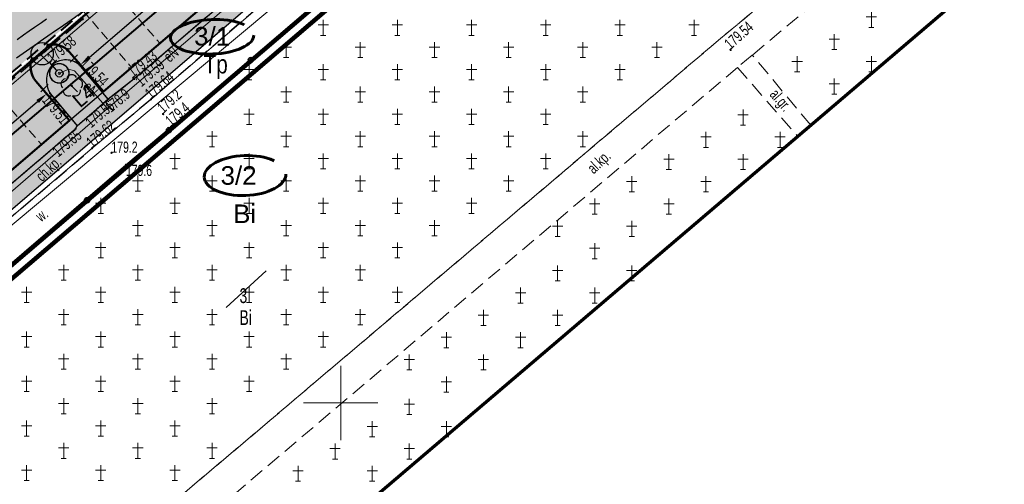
# Model space of a CAD drawing. Header units: metres. Extents: x 7429064 to 7431133, y 5709479 to 5714472.
# Tile 65 of 176: x 7429528 to 7429595, y 5709845 to 5709876. Entities that reach past the tile are written whole.
import ezdxf
from ezdxf.enums import TextEntityAlignment as Align

# ---------------------------------------------------------------- set-up
doc = ezdxf.new("R2010")
doc.units = ezdxf.units.M
for name, pattern in [('1', [0]), ('2_KTCR01', [1.5, 1, -0.5]), ('2_KTCR02', [1.5, 1, -0.5]), ('2_KTJZ01', [2, 1.5, -0.5]), ('2_KTKR01', [0]), ('2_KTPL01', [2, 1.5, -0.5]), ('2_PTCM', [1.5, 1, -0.5]), ('2_PTTU', [1.5, 1, -0.5]), ('3_KTCR01', [1.5, 1, -0.5]), ('3_KTCR02', [1.5, 1, -0.5]), ('3_KTJZ01', [2, 1.5, -0.5]), ('3_KTKR01', [0]), ('3_KTPL01', [2, 1.5, -0.5]), ('3_PTCM', [1.5, 1, -0.5]), ('3_PTRW02', [0]), ('3_PTTU', [1.5, 1, -0.5]), ('4_SUPE_01', [0]), ('4_SUPT_01', [0]), ('4_SUPW_01', [0]), ('7_1', [0]), ('7_SUPE_01', [0]), ('7_SUPT_01', [0]), ('7_SUPW_01', [0]), ('ACAD_ISO03W100', [30, 12, -18]), ('DASHED2', [0.375, 0.25, -0.125]), ('HIDDEN', [0.375, 0.25, -0.125])]:
    doc.linetypes.add(name, pattern=pattern)
for name, color, linetype in [('#lampy opis', 7, 'Continuous'), ('[osw]_istn_oprawy oświetleniowe - demontaż', 5, 'Continuous'), ('_1_Mapa', 7, 'Continuous'), ('_1_X-REFY', 7, 'Continuous'), ('C-TEREN', 7, 'Continuous')]:
    doc.layers.add(name, color=color, linetype=linetype)
doc.layers.add('[osw]PSI_Brudnopis', color=1, linetype='Continuous', lineweight=20, plot=False)
doc.layers.add('_Brudnopis', color=22, linetype='Continuous', lineweight=50, plot=False)
for name, color, linetype, lineweight in [('_D_7_PAS DROGOWY_PODZIAL', 1, 'Continuous', 50), ('_D_7_TEREN NIEZBEDNY DLA OB_BUD', 252, 'HIDDEN', 50), ('_D_8_Wymiary', 7, 'Continuous', 20), ('_D_KN_podzial', 1, 'Continuous', 30), ('D_1_LINIA_KRAWĘŻNIK_BET_20_30 WYN 0-2 CM', 5, 'HIDDEN', 40), ('D_1_LINIA_KRAWĘŻNIK_BET_20_30 WYN 12 CM - III', 7, 'Continuous', 50), ('Dr-Krawędż nawierzchni', 250, 'DASHED2', 18), ('DZIAŁKI_WEJCIE _SIECI', 30, 'ACAD_ISO03W100', 60), ('DZIAŁKI_ZRID', 5, 'ACAD_ISO03W100', 60), ('HECZ BRUKOWANIA KOSTKA KAMIENNA 9_11', 42, 'Continuous', 13), ('KRZYZE_L_0', 252, '1', 18), ('KTCR_E_T_0', 252, 'Continuous', 15), ('KTCR_E_T_1', 252, 'Continuous', 15), ('KTCR_L_0', 252, '2_KTCR01', 18), ('KTCR_L_1', 252, '2_KTCR02', 30), ('KTJZ_L_0', 252, '2_KTJZ01', 30), ('KTKR_L_0', 252, '2_KTKR01', 30), ('KTOK_L_4', 252, 'Continuous', 35), ('KTPL_L_0', 252, '2_KTPL01', 30), ('OBOP_T_1', 82, 'Continuous', 30), ('PTCM_L_0', 252, '2_PTCM', 18), ('PTRW_E_T_0', 252, 'Continuous', 15), ('PTRW_L_1', 252, 'Continuous', 18), ('PTTU_L_2', 252, '2_PTTU', 18), ('RTPW_T_0', 252, 'Continuous', 15), ('RTPW_T_1', 252, 'Continuous', 15), ('SUPE_E_T_3', 252, 'Continuous', 15), ('SUPE_L_3', 252, '4_SUPE_01', 18), ('SUPT_L_0', 252, '4_SUPT_01', 18), ('SUPW_L_0', 252, '4_SUPW_01', 18), ('SUSM_T_0', 252, 'Continuous', 18), ('SUTE_T_0', 252, 'Continuous', 18), ('zakres', 252, 'Continuous', 70)]:
    doc.layers.add(name, color=color, linetype=linetype, lineweight=lineweight)
doc.layers.add('D_1_LINIA_OBRZEŻE_BET_6x30cm - III', color=24, linetype='Continuous', lineweight=30, transparency=0.3)
for name, color, linetype, lineweight, true_color, transparency in [('D_2_HECZ_CHODNIK_KOSTKA', 7, 'Continuous', 0, 0xf7f588, 0.35), ('D_2_HECZ_DROGI KOSTKA', 7, 'Continuous', 13, 0xffbea8, 0.3), ('D_2_HECZ_JEZDNIA KR3- NOWA KONSTRUKCJA', 7, 'Continuous', 13, 0x99e6ff, 0.3), ('D_2_HECZ_ZIELEN', 7, 'Continuous', 13, 0xd6ffd6, 0.3)]:
    doc.layers.add(name, color=color, linetype=linetype, lineweight=lineweight, true_color=true_color, transparency=transparency)
for name, color, linetype, lineweight, true_color in [('DZIALKA_L_0', 7, '1', 40, 0x008000), ('DZIALKA_T_0', 7, 'Continuous', 40, 0x008000), ('UZYTKI_T_0', 7, 'Continuous', 18, 0x008000)]:
    doc.layers.add(name, color=color, linetype=linetype, lineweight=lineweight, true_color=true_color)
doc.styles.add('Annotative', font='txt')
doc.styles.add('ARIAL', font='arial.ttf')
doc.styles.add('GEO-INFO', font='arial.ttf')
doc.styles.add('major_arial', font='arial.ttf')
doc.dimstyles.new('major_500', dxfattribs={"dimtxt": 0.8, "dimasz": 0.8, "dimexe": 0.5, "dimexo": 1, "dimgap": 0.3, "dimtad": 1, "dimzin": 1, "dimdsep": 46, "dimtxsty": 'major_arial', "dimcen": 0, "dimse1": 1, "dimse2": 1, "dimaunit": 1, "dimadec": 1, "dimazin": 0, "dimtfac": 1, "dimtix": 1, "dimtmove": 0, "dimatfit": 3, "dimfxl": 2, "dimfxlon": 1, "dimtolj": 1, "dimarcsym": 0})

# ---------------------------------------------------------------- blocks, each defined once
blk = doc.blocks.new('*D19')
at = {"layer": '_D_8_Wymiary', "color": 0, "lineweight": -2, "transparency": 16777216}
for p, q in [((7429531.071, 5709869.79), (7429529.852, 5709871.215)), ((7429507.993, 5709851.848), (7429529.569, 5709870.315)), ((7429508.279, 5709850.283), (7429507.06, 5709851.708))]:
    blk.add_line(p, q, dxfattribs=at)
at = {"layer": '_D_8_Wymiary', "color": 0, "transparency": 16777216}
for points in [[(7429529.483, 5709870.416), (7429529.656, 5709870.213), (7429530.177, 5709870.835)], [(7429507.906, 5709851.949), (7429508.08, 5709851.747), (7429507.385, 5709851.328)]]:
    blk.add_solid(points, dxfattribs=at)
at = {"layer": 'Defpoints', "color": 0, "transparency": 16777216}
for p in [(7429530.177, 5709870.835), (7429531.721, 5709869.031), (7429508.929, 5709849.524)]:
    blk.add_point(p, dxfattribs=at)
at = {"layer": '_D_8_Wymiary', "color": 0, "transparency": 16777216, "insert": (7429517.886, 5709862.128), "char_height": 0.8, "attachment_point": 5, "rotation": 40.55901, "style": 'major_arial'}
blk.add_mtext('\\A1;12szt.x2.50\\P30.00', dxfattribs=at)
blk = doc.blocks.new('*D20')
at = {"layer": '_D_8_Wymiary', "color": 0, "lineweight": -2, "transparency": 16777216}
for p, q in [((7429546.646, 5709883.12), (7429545.427, 5709884.544)), ((7429533.064, 5709873.306), (7429545.144, 5709883.644)), ((7429533.35, 5709871.741), (7429532.131, 5709873.165))]:
    blk.add_line(p, q, dxfattribs=at)
at = {"layer": '_D_8_Wymiary', "color": 0, "transparency": 16777216}
for points in [[(7429545.057, 5709883.746), (7429545.231, 5709883.543), (7429545.752, 5709884.165)], [(7429532.977, 5709873.407), (7429533.151, 5709873.204), (7429532.456, 5709872.786)]]:
    blk.add_solid(points, dxfattribs=at)
at = {"layer": 'Defpoints', "color": 0, "transparency": 16777216}
for p in [(7429545.752, 5709884.165), (7429547.296, 5709882.36), (7429534, 5709870.981)]:
    blk.add_point(p, dxfattribs=at)
at = {"layer": '_D_8_Wymiary', "color": 0, "transparency": 16777216, "insert": (7429538.209, 5709879.521), "char_height": 0.8, "attachment_point": 5, "rotation": 40.55901, "style": 'major_arial'}
blk.add_mtext('\\A1;7szt.x2.50\\P17.50', dxfattribs=at)
blk = doc.blocks.new('3_OBOP02_01')
at = {"linetype": 'Continuous'}
blk.add_circle((0, 0), 0.045, dxfattribs=at)
for centre, start, end in [((0, 0.375), 30.14012, 149.85988), ((-0.357, 0.116), 102.14447, 221.86002), ((0.357, 0.116), 318.13998, 77.85553), ((-0.22, -0.303), 174.14818, 293.85423), ((0.22, -0.303), 246.14577, 5.85182)]:
    blk.add_arc(centre, 0.375, start, end, dxfattribs=at)
blk = doc.blocks.new('3_PTCM01')
at = {"linetype": 'Continuous'}
for p, q in [((0.35, 0.175), (-0.35, 0.175)), ((0, 0.525), (0, -0.525)), ((-0.175, -0.525), (0.175, -0.525))]:
    blk.add_line(p, q, dxfattribs=at)
blk = doc.blocks.new('3_RTPW02')
at = {"linetype": 'Continuous'}
blk.add_circle((0, 0), 0.045, dxfattribs=at)
blk = doc.blocks.new('3_RTPW01')
at = {"linetype": 'Continuous'}
blk.add_circle((0, 0), 0.045, dxfattribs=at)
blk = doc.blocks.new('7_SUSM01')
at = {"linetype": 'Continuous'}
for p, q in [((-0.742, 0.742), (-1.237, 1.237)), ((0.742, 0.742), (1.237, 1.237)), ((-0.742, -0.742), (-1.237, -1.237)), ((0.742, -0.742), (1.237, -1.237))]:
    blk.add_line(p, q, dxfattribs=at)
blk.add_circle((0, 0), 0.245, dxfattribs=at)
blk = doc.blocks.new('7_SUPS01_03')
at = {"linetype": 'Continuous'}
blk.add_circle((0, 0), 0.0625, dxfattribs=at)
blk = doc.blocks.new('X-ref_MDCP_Szara')
at = {"layer": 'DZIALKA_L_0', "linetype": '1'}
blk.add_line((7429408.88, 5709766.76), (7429668.8, 5709988.15), dxfattribs=at)
at = {"layer": 'KRZYZE_L_0', "linetype": '1'}
for p, q in [((7429550, 5709847.5), (7429550, 5709852.5)), ((7429547.5, 5709850), (7429552.5, 5709850))]:
    blk.add_line(p, q, dxfattribs=at)
at = {"layer": 'KTCR_L_0', "linetype": '3_KTCR01'}
for p, q in [((7429575.605, 5709874.55), (7429596.325, 5709891.793)), ((7429598.11, 5709890.458), (7429577.752, 5709873.438)), ((7429503.393, 5709813.388), (7429575.605, 5709874.55)), ((7429577.752, 5709873.438), (7429576.755, 5709872.605)), ((7429581.697, 5709868.717), (7429577.752, 5709873.438)), ((7429576.755, 5709872.605), (7429504.66, 5709811.491)), ((7429576.755, 5709872.605), (7429580.81, 5709867.961))]:
    blk.add_line(p, q, dxfattribs=at)
at = {"layer": 'KTCR_L_1', "linetype": '3_KTCR02'}
for p, q in [((7429552.37, 5709883.47), (7429537.21, 5709870.45)), ((7429547.82, 5709881.85), (7429536.08, 5709871.83)), ((7429536.08, 5709871.83), (7429534.334, 5709870.46)), ((7429534.334, 5709870.46), (7429532.236, 5709868.677)), ((7429537.21, 5709870.45), (7429533.247, 5709867.158)), ((7429532.126, 5709868.477), (7429532.236, 5709868.677)), ((7429517.048, 5709855.61), (7429532.126, 5709868.477)), ((7429518.169, 5709854.371), (7429533.247, 5709867.158))]:
    blk.add_line(p, q, dxfattribs=at)
at = {"layer": 'KTJZ_L_0', "linetype": '3_KTJZ01'}
blk.add_line((7429532.61, 5709875.86), (7429509.69, 5709856.19), dxfattribs=at)
at = {"layer": 'KTKR_L_0', "linetype": '3_KTKR01'}
for p, q in [((7429547.82, 5709881.85), (7429536.08, 5709871.83)), ((7429534.334, 5709870.46), (7429532.381, 5709872.788)), ((7429536.08, 5709871.83), (7429534.334, 5709870.46)), ((7429530.403, 5709870.856), (7429532.236, 5709868.677)), ((7429532.236, 5709868.677), (7429534.334, 5709870.46)), ((7429532.126, 5709868.477), (7429532.236, 5709868.677)), ((7429517.048, 5709855.61), (7429532.126, 5709868.477))]:
    blk.add_line(p, q, dxfattribs=at)
for centre, radius, start, end in [((7429531.813, 5709871.715), 1.65, 136.7153, 211.35653), ((7429531.458, 5709871.659), 1.458, 50.72947, 125.50782)]:
    blk.add_arc(centre, radius, start, end, dxfattribs=at)
at = {"layer": 'KTOK_L_4'}
for p, q in [((7429543.938, 5709873.1), (7429549.454, 5709877.82)), ((7429538.421, 5709868.38), (7429543.938, 5709873.1)), ((7429532.905, 5709863.66), (7429538.421, 5709868.38)), ((7429527.389, 5709858.94), (7429532.905, 5709863.66))]:
    blk.add_line(p, q, dxfattribs=at)
for centre in [(7429543.938, 5709873.1), (7429538.421, 5709868.38), (7429532.905, 5709863.66)]:
    blk.add_circle(centre, 0.17, dxfattribs=at)
at = {"layer": 'KTPL_L_0', "linetype": '3_KTPL01'}
for p, q in [((7429547.82, 5709881.85), (7429536.08, 5709871.83)), ((7429532.61, 5709875.86), (7429509.69, 5709856.19)), ((7429534.334, 5709870.46), (7429532.381, 5709872.788)), ((7429536.08, 5709871.83), (7429534.334, 5709870.46)), ((7429530.403, 5709870.856), (7429532.236, 5709868.677)), ((7429532.126, 5709868.477), (7429532.236, 5709868.677)), ((7429517.048, 5709855.61), (7429532.126, 5709868.477))]:
    blk.add_line(p, q, dxfattribs=at)
for centre, radius, start, end in [((7429531.813, 5709871.715), 1.65, 136.7153, 211.35653), ((7429531.458, 5709871.659), 1.458, 50.72947, 125.50782)]:
    blk.add_arc(centre, radius, start, end, dxfattribs=at)
at = {"layer": 'PTCM_L_0', "linetype": '3_PTCM'}
for p, q in [((7429494.29, 5709830.62), (7429571.52, 5709896.7)), ((7429596.325, 5709891.793), (7429575.605, 5709874.55)), ((7429598.11, 5709890.458), (7429577.752, 5709873.438)), ((7429575.605, 5709874.55), (7429503.393, 5709813.388)), ((7429581.697, 5709868.717), (7429577.752, 5709873.438)), ((7429576.755, 5709872.605), (7429504.66, 5709811.491)), ((7429576.755, 5709872.605), (7429580.81, 5709867.961))]:
    blk.add_line(p, q, dxfattribs=at)
at = {"layer": 'PTRW_L_1', "linetype": '3_PTRW02'}
for p, q in [((7429561.44, 5709888.17), (7429538.57, 5709868.61)), ((7429552.37, 5709883.47), (7429537.21, 5709870.45)), ((7429537.21, 5709870.45), (7429533.247, 5709867.158)), ((7429538.57, 5709868.61), (7429535.525, 5709866.047)), ((7429518.169, 5709854.371), (7429533.247, 5709867.158)), ((7429535.525, 5709866.047), (7429515.29, 5709848.71))]:
    blk.add_line(p, q, dxfattribs=at)
at = {"layer": 'PTTU_L_2', "linetype": '3_PTTU'}
for p, q in [((7429534.334, 5709870.46), (7429532.381, 5709872.788)), ((7429530.403, 5709870.856), (7429532.236, 5709868.677)), ((7429534.334, 5709870.46), (7429532.236, 5709868.677))]:
    blk.add_line(p, q, dxfattribs=at)
for centre, radius, start, end in [((7429531.813, 5709871.715), 1.65, 136.7153, 211.35653), ((7429531.458, 5709871.659), 1.458, 50.72947, 125.50782)]:
    blk.add_arc(centre, radius, start, end, dxfattribs=at)
at = {"layer": 'SUPE_L_3', "linetype": '7_SUPE_01'}
for p, q in [((7429566.37, 5709897.19), (7429534.28, 5709869.83)), ((7429531.64, 5709872.49), (7429531.03, 5709872.21)), ((7429532.05, 5709872.38), (7429531.64, 5709872.49)), ((7429534.28, 5709869.83), (7429532.05, 5709872.38)), ((7429505.79, 5709845.28), (7429534.28, 5709869.83))]:
    blk.add_line(p, q, dxfattribs=at)
at = {"layer": 'SUPT_L_0', "linetype": '7_SUPT_01'}
blk.add_line((7429519.43, 5709854.98), (7429553.37, 5709883.29), dxfattribs=at)
at = {"layer": 'SUPW_L_0', "linetype": '7_SUPW_01'}
blk.add_line((7429369.46, 5709736.3), (7429593.18, 5709927.23), dxfattribs=at)
at = {"layer": 'SUPW_L_0', "linetype": '7_1'}
blk.add_line((7429369.46, 5709736.3), (7429593.18, 5709927.23), dxfattribs=at)
at = {"layer": 'zakres', "linetype": 'Continuous', "lineweight": 70, "flags": 128}
blk.add_lwpolyline([(7429664.145, 5709938.943), (7429404.226, 5709717.554)], dxfattribs=at)
at = {"layer": 'OBOP_T_1'}
blk.add_blockref('3_OBOP02_01', (7429531.873, 5709871.367), dxfattribs=at)
at = {"layer": 'PTCM_L_0'}
for p in [(7429585.779, 5709875.832), (7429548.825, 5709875.293), (7429553.825, 5709875.293), (7429558.825, 5709875.293), (7429563.825, 5709875.293), (7429568.825, 5709875.293), (7429573.825, 5709875.293), (7429583.279, 5709874.332), (7429546.325, 5709873.793), (7429551.325, 5709873.793), (7429556.325, 5709873.793), (7429561.325, 5709873.793), (7429566.325, 5709873.793), (7429571.325, 5709873.793), (7429580.779, 5709872.832), (7429585.779, 5709872.832), (7429543.825, 5709872.293), (7429548.825, 5709872.293), (7429553.825, 5709872.293), (7429558.825, 5709872.293), (7429563.825, 5709872.293), (7429568.825, 5709872.293), (7429583.279, 5709871.332), (7429546.325, 5709870.793), (7429551.325, 5709870.793), (7429556.325, 5709870.793), (7429561.325, 5709870.793), (7429566.325, 5709870.793), (7429543.825, 5709869.293), (7429548.825, 5709869.293), (7429553.825, 5709869.293), (7429558.825, 5709869.293), (7429563.825, 5709869.293), (7429577.127, 5709869.248), (7429541.325, 5709867.793), (7429546.325, 5709867.793), (7429551.325, 5709867.793), (7429556.325, 5709867.793), (7429561.325, 5709867.793), (7429566.325, 5709867.793), (7429574.627, 5709867.748), (7429579.627, 5709867.748), (7429538.825, 5709866.293), (7429543.825, 5709866.293), (7429548.825, 5709866.293), (7429553.825, 5709866.293), (7429558.825, 5709866.293), (7429563.825, 5709866.293), (7429572.127, 5709866.248), (7429577.127, 5709866.248), (7429536.325, 5709864.793), (7429541.325, 5709864.793), (7429546.325, 5709864.793), (7429551.325, 5709864.793), (7429556.325, 5709864.793), (7429561.325, 5709864.793), (7429569.627, 5709864.748), (7429574.627, 5709864.748), (7429533.825, 5709863.293), (7429538.825, 5709863.293), (7429543.825, 5709863.293), (7429548.825, 5709863.293), (7429553.825, 5709863.293), (7429558.825, 5709863.293), (7429567.127, 5709863.248), (7429572.127, 5709863.248), (7429536.325, 5709861.793), (7429541.325, 5709861.793), (7429546.325, 5709861.793), (7429551.325, 5709861.793), (7429556.325, 5709861.793), (7429564.627, 5709861.748), (7429569.627, 5709861.748), (7429533.825, 5709860.293), (7429538.825, 5709860.293), (7429543.825, 5709860.293), (7429548.825, 5709860.293), (7429553.825, 5709860.293), (7429567.127, 5709860.248), (7429531.325, 5709858.793), (7429536.325, 5709858.793), (7429541.325, 5709858.793), (7429546.325, 5709858.793), (7429551.325, 5709858.793), (7429564.627, 5709858.748), (7429569.627, 5709858.748), (7429528.825, 5709857.293), (7429533.825, 5709857.293), (7429538.825, 5709857.293), (7429543.825, 5709857.293), (7429548.825, 5709857.293), (7429553.825, 5709857.293), (7429562.127, 5709857.248), (7429567.127, 5709857.248), (7429531.325, 5709855.793), (7429536.325, 5709855.793), (7429541.325, 5709855.793), (7429546.325, 5709855.793), (7429551.325, 5709855.793), (7429559.627, 5709855.748), (7429564.627, 5709855.748), (7429528.825, 5709854.293), (7429533.825, 5709854.293), (7429538.825, 5709854.293), (7429543.825, 5709854.293), (7429548.825, 5709854.293), (7429557.127, 5709854.248), (7429562.127, 5709854.248), (7429531.325, 5709852.793), (7429536.325, 5709852.793), (7429541.325, 5709852.793), (7429546.325, 5709852.793), (7429554.627, 5709852.748), (7429559.627, 5709852.748), (7429528.825, 5709851.293), (7429533.825, 5709851.293), (7429538.825, 5709851.293), (7429543.825, 5709851.293), (7429557.127, 5709851.248), (7429531.325, 5709849.793), (7429536.325, 5709849.793), (7429541.325, 5709849.793), (7429554.627, 5709849.748), (7429528.825, 5709848.293), (7429533.825, 5709848.293), (7429538.825, 5709848.293), (7429552.127, 5709848.248), (7429557.127, 5709848.248), (7429531.325, 5709846.793), (7429536.325, 5709846.793), (7429541.325, 5709846.793), (7429549.627, 5709846.748), (7429554.627, 5709846.748), (7429528.825, 5709845.293), (7429533.825, 5709845.293), (7429538.825, 5709845.293), (7429547.127, 5709845.248), (7429552.127, 5709845.248)]:
    blk.add_blockref('3_PTCM01', p, dxfattribs=at)
at = {"layer": 'RTPW_T_0'}
for p in [(7429538.03, 5709869.47), (7429538.57, 5709868.61), (7429534.548, 5709866.862), (7429535.525, 5709866.047)]:
    blk.add_blockref('3_RTPW01', p, dxfattribs=at)
at = {"layer": 'RTPW_T_1'}
for p in [(7429532.61, 5709875.86), (7429576.288, 5709873.785), (7429530.611, 5709872.846), (7429532.381, 5709872.788), (7429536.02, 5709871.91), (7429536.08, 5709871.83), (7429530.403, 5709870.856), (7429534.334, 5709870.46), (7429537.21, 5709870.45), (7429532.126, 5709868.477), (7429533.247, 5709867.158)]:
    blk.add_blockref('3_RTPW02', p, dxfattribs=at)
at = {"layer": 'SUSM_T_0', "rotation": 269.9999974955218}
blk.add_blockref('7_SUSM01', (7429531.03, 5709872.21), dxfattribs=at)
at = {"layer": 'SUTE_T_0'}
blk.add_blockref('7_SUPS01_03', (7429534.28, 5709869.83), dxfattribs=at)
at = {"layer": 'DZIALKA_T_0', "width": 0.7}
blk.add_text('3', height=1, dxfattribs=at).set_placement((7429543.181, 5709857.73), align=Align.TOP_LEFT)
at = {"layer": 'KTCR_E_T_0', "width": 0.7}
for s, rotation, p in [('al.gr.', 310.8151, (7429579.606, 5709870.345)), ('al.kp.', 43.21009, (7429567.476, 5709866.171))]:
    blk.add_text(s, height=0.75, rotation=rotation, dxfattribs=at).set_placement(p, align=Align.MIDDLE)
at = {"layer": 'KTCR_E_T_1', "width": 0.7}
blk.add_text('ch.kp.', height=0.75, rotation=42.43623, dxfattribs=at).set_placement((7429530.366, 5709865.709), align=Align.MIDDLE)
at = {"layer": 'PTRW_E_T_0', "width": 0.7}
blk.add_text('w.', height=0.75, rotation=36.8699, dxfattribs=at).set_placement((7429529.854, 5709862.675), align=Align.MIDDLE)
at = {"layer": 'RTPW_T_0', "width": 0.7}
for s, rotation, p in [('179.2', 42.24752, (7429538.048, 5709869.476)), ('179.4', 40.55795, (7429538.57, 5709868.61))]:
    blk.add_text(s, height=0.75, rotation=rotation, dxfattribs=at).set_placement(p)
blk.add_text('179.2', height=0.75, dxfattribs=at).set_placement((7429534.548, 5709866.862))
blk.add_text('179.6', height=0.75, dxfattribs=at).set_placement((7429535.525, 5709866.047), align=Align.TOP_LEFT)
at = {"layer": 'RTPW_T_1', "width": 0.7}
for s, rotation, p in [('179.54', 41.7039, (7429576.288, 5709873.785)), ('179.58', 40.6594, (7429530.611, 5709872.846)), ('179.43', 38.46114, (7429536.02, 5709871.91)), ('179.54', 314.89572, (7429532.381, 5709872.788)), ('179.64', 40.65726, (7429537.21, 5709870.45)), ('179.62', 40.25863, (7429533.247, 5709867.158))]:
    blk.add_text(s, height=0.75, rotation=rotation, dxfattribs=at).set_placement(p)
for s, rotation, p in [('179.59', 40.4805, (7429536.08, 5709871.83)), ('179.51', 309.34394, (7429530.403, 5709870.856))]:
    blk.add_text(s, height=0.75, rotation=rotation, dxfattribs=at).set_placement(p, align=Align.TOP_LEFT)
for s, rotation, p in [('179.56', 40.34553, (7429534.334, 5709870.46)), ('179.65', 39.93321, (7429532.126, 5709868.477))]:
    blk.add_text(s, height=0.75, rotation=rotation, dxfattribs=at).set_placement(p, align=Align.TOP_RIGHT)
at = {"layer": 'SUPE_E_T_3', "width": 0.7}
for rotation, p in [(40.45097, (7429538.564, 5709873.483)), (311.17001, (7429533.131, 5709871.144))]:
    blk.add_text('eN', height=0.75, rotation=rotation, dxfattribs=at).set_placement(p, align=Align.MIDDLE)
at = {"layer": 'SUTE_T_0', "width": 0.7}
blk.add_text('178.9', height=0.75, rotation=39.49417, dxfattribs=at).set_placement((7429534.28, 5709869.83), align=Align.MIDDLE_LEFT)
at = {"layer": 'UZYTKI_T_0', "width": 0.7}
blk.add_text('Bi', height=1, dxfattribs=at).set_placement((7429543.179, 5709856.25), align=Align.TOP_LEFT)
blk = doc.blocks.new('*U202')
blk.add_hatch(color=0).paths.add_polyline_path([(3.69, -2.12, 0.369232), (1.57, -3.96, 0.696757)])
at = {"color": 0}
for p, q in [((0, 0), (0, 0)), ((0, 0), (0, 0)), ((0, 0), (0, 0)), ((0, 0), (0, 0)), ((0, 0), (0, 0)), ((0, 0), (0, 0)), ((0.33, -0.38), (1.31, -1.51))]:
    blk.add_line(p, q, dxfattribs=at)
for points in [[(0, 0), (0, 0), (0, 0), (0, 0), (0, 0), (0, 0)], [(0, 0), (0, 0), (0, 0), (0, 0), (0, 0), (0, 0), (0, 0)], [(0, 0), (0, 0), (0, 0)]]:
    blk.add_lwpolyline(points, dxfattribs=at)
for centre, radius in [((0, 0), 0.5), ((2.29, -2.65), 1.5)]:
    blk.add_circle(centre, radius, dxfattribs=at)
blk.add_arc((3.71, -4.29), 2.17, 90.3235, 171.3866, dxfattribs=at)
at = {"layer": '[osw]PSI_Brudnopis'}
for radius in [1.34, 0.17, 0.17]:
    blk.add_circle((0, 0), radius, dxfattribs=at)
at = {"layer": '[osw]PSI_Brudnopis', "color": 10}
for radius in [1.28, 0.14]:
    blk.add_circle((0, 0), radius, dxfattribs=at)
blk = doc.blocks.new('X-ref_Oświetlenie i teletechnika')
at = {"layer": '[osw]_istn_oprawy oświetleniowe - demontaż', "color": 3, "xscale": 0.4999999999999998, "yscale": 0.4999999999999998, "zscale": 0.4999999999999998, "rotation": 180.3915979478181}
blk.add_blockref('*U202', (7429531.03, 5709872.21), dxfattribs=at)
at = {"layer": '#lampy opis', "lineweight": 30, "insert": (7429531.973, 5709870.761), "char_height": 1, "attachment_point": 1, "rotation": 40.38892, "style": 'Annotative'}
blk.add_mtext_dynamic_manual_height_columns('\\pi-0.24784;L4', width=1.17099, gutter_width=7.472, heights=[0], dxfattribs=at)
blk = doc.blocks.new('x-ref_warstwice')
at = {"layer": 'C-TEREN', "color": 42, "linetype": 'HIDDEN', "lineweight": 25, "ltscale": 10, "elevation": 179.68}
blk.add_lwpolyline([(7429528.178, 5709874.497), (7429528.617, 5709874.802), (7429529.002, 5709875.071), (7429529.363, 5709875.322), (7429529.827, 5709875.645), (7429530.162, 5709875.878)], dxfattribs=at)
at = {"layer": 'C-TEREN', "color": 46, "linetype": 'Continuous', "lineweight": 30, "elevation": 179.7}
blk.add_lwpolyline([(7429528.151, 5709873.266), (7429528.828, 5709873.737), (7429529.551, 5709874.24), (7429529.653, 5709874.311), (7429529.748, 5709874.377), (7429530.477, 5709874.885), (7429530.546, 5709874.933), (7429531.302, 5709875.46), (7429532.111, 5709876.023), (7429532.127, 5709876.034), (7429532.142, 5709876.044), (7429532.595, 5709876.36)], dxfattribs=at)

msp = doc.modelspace()

# ---------------------------------------------------------------- hatches: boundary and pattern name
at = {"layer": 'D_2_HECZ_CHODNIK_KOSTKA', "transparency": 33554585}
h = msp.add_hatch(color=256, dxfattribs=at)
h.dxf.hatch_style = 1
edge = h.paths.add_edge_path()
edge.add_line((7429611.715, 5709933.539), (7429609.355, 5709934.501))
edge.add_line((7429609.355, 5709934.501), (7429596.138, 5709923.189))
edge.add_line((7429596.138, 5709923.189), (7429592.463, 5709920.763))
edge.add_arc((7429606.237, 5709899.9), 25, 123.43399, 130.55901)
edge.add_line((7429589.981, 5709918.893), (7429507.49, 5709848.292))
edge.add_line((7429507.49, 5709848.292), (7429417.816, 5709772.204))
edge.add_line((7429417.816, 5709772.204), (7429413.427, 5709768.48))
edge.add_line((7429413.427, 5709768.48), (7429407.995, 5709766.13))
edge.add_line((7429407.995, 5709766.13), (7429408.287, 5709764.077))
edge.add_line((7429408.287, 5709764.077), (7429414.494, 5709766.762))
edge.add_line((7429414.494, 5709766.762), (7429508.787, 5709846.77))
edge.add_line((7429508.787, 5709846.77), (7429591.282, 5709917.374))
edge.add_arc((7429606.237, 5709899.9), 23, 123.43399, 130.55901, ccw=False)
edge.add_line((7429593.564, 5709919.094), (7429599.13, 5709922.769))
edge.add_line((7429599.13, 5709922.769), (7429611.715, 5709933.539))
at = {"layer": 'D_2_HECZ_DROGI KOSTKA'}
h = msp.add_hatch(color=256, dxfattribs=at)
h.dxf.hatch_style = 1
edge = h.paths.add_edge_path()
edge.add_line((7429545.084, 5709886.851), (7429530.204, 5709874.116))
edge.add_arc((7429530.585, 5709872.665), 1.5, 40.55901, 104.71708, ccw=False)
edge.add_line((7429531.725, 5709873.64), (7429534, 5709870.981))
edge.add_line((7429534, 5709870.981), (7429547.296, 5709882.36))
edge.add_line((7429547.296, 5709882.36), (7429545.345, 5709884.64))
edge.add_arc((7429546.865, 5709885.94), 2, 152.89065, 220.55901, ccw=False)
h = msp.add_hatch(color=256, dxfattribs=at)
h.dxf.hatch_style = 1
edge = h.paths.add_edge_path()
edge.add_line((7429504.344, 5709851.983), (7429502.395, 5709850.329))
edge.add_arc((7429502.77, 5709848.877), 1.5, 40.55901, 104.47249, ccw=False)
edge.add_line((7429503.909, 5709849.852), (7429506.189, 5709847.188))
edge.add_line((7429506.189, 5709847.188), (7429507.49, 5709848.292))
edge.add_line((7429507.49, 5709848.292), (7429531.721, 5709869.031))
edge.add_line((7429531.721, 5709869.031), (7429529.445, 5709871.69))
edge.add_arc((7429530.585, 5709872.665), 1.5, 156.40094, 220.55901, ccw=False)
edge.add_line((7429529.211, 5709873.266), (7429504.344, 5709851.983))
at = {"layer": 'D_2_HECZ_JEZDNIA KR3- NOWA KONSTRUKCJA'}
h = msp.add_hatch(color=256, dxfattribs=at)
h.dxf.hatch_style = 1
edge = h.paths.add_edge_path()
edge.add_arc((7429610.557, 5709990.469), 30, 310.55901, 314.29353)
edge.add_arc((7429610.557, 5709990.469), 30, 314.29353, 325.39412)
edge.add_line((7429635.249, 5709973.431), (7429635.899, 5709972.672))
edge.add_line((7429635.899, 5709972.672), (7429667.702, 5709999.89))
edge.add_line((7429667.702, 5709999.89), (7429675.246, 5710006.347))
edge.add_line((7429675.246, 5710006.347), (7429712.724, 5710038.423))
edge.add_line((7429712.724, 5710038.423), (7429823.828, 5710132.378))
edge.add_line((7429823.828, 5710132.378), (7429834.316, 5710141.377))
edge.add_line((7429834.316, 5710141.377), (7429846.156, 5710151.524))
edge.add_line((7429846.156, 5710151.524), (7429850.099, 5710146.734))
edge.add_line((7429850.099, 5710146.734), (7429838.187, 5710136.85))
edge.add_line((7429838.187, 5710136.85), (7429827.698, 5710127.833))
edge.add_line((7429827.698, 5710127.833), (7429716.613, 5710033.854))
edge.add_line((7429716.613, 5710033.854), (7429633.474, 5709962.699))
edge.add_arc((7429636.726, 5709958.9), 5, 130.55901, 193.25708)
edge.add_line((7429631.859, 5709957.753), (7429636.051, 5709939.958))
edge.add_line((7429636.051, 5709939.958), (7429630.653, 5709938.888))
edge.add_line((7429630.653, 5709938.888), (7429629.491, 5709943.821))
edge.add_arc((7429623.651, 5709942.445), 6, 13.25708, 130.55901)
edge.add_line((7429619.749, 5709947.003), (7429619.729, 5709946.986))
edge.add_line((7429619.729, 5709946.986), (7429617.779, 5709949.265))
edge.add_line((7429617.779, 5709949.265), (7429606.383, 5709939.512))
edge.add_line((7429606.383, 5709939.512), (7429594.274, 5709929.149))
edge.add_line((7429594.274, 5709929.149), (7429594.825, 5709928.314))
edge.add_line((7429594.825, 5709928.314), (7429589.708, 5709924.935))
edge.add_arc((7429606.237, 5709899.9), 30, 123.43399, 130.55901)
edge.add_line((7429586.73, 5709922.692), (7429529.23, 5709873.48))
edge.add_line((7429529.23, 5709873.48), (7429502.179, 5709850.343))
edge.add_line((7429502.179, 5709850.343), (7429339.523, 5709712.33))
edge.add_arc((7429194.822, 5709882.942), 223.711, 294.66533, 310.3021, ccw=False)
edge.add_arc((7429190.304, 5709894.737), 236.317, 290.79615, 294.46753, ccw=False)
edge.add_line((7429274.207, 5709673.816), (7429245.41, 5709663.13))
edge.add_line((7429245.41, 5709663.13), (7429242.106, 5709661.907))
edge.add_line((7429242.106, 5709661.907), (7429240.354, 5709666.717))
edge.add_line((7429240.354, 5709666.717), (7429244.254, 5709668.201))
edge.add_line((7429244.254, 5709668.201), (7429272.082, 5709679.428))
edge.add_arc((7429195.246, 5709882.369), 217, 290.73736, 310.31443)
edge.add_line((7429335.641, 5709716.905), (7429500.355, 5709856.664))
edge.add_line((7429500.355, 5709856.664), (7429629.269, 5709966.997))
edge.add_line((7429629.269, 5709966.997), (7429630.064, 5709967.677))
at = {"layer": 'D_2_HECZ_ZIELEN'}
h = msp.add_hatch(color=256, dxfattribs=at)
h.dxf.hatch_style = 1
h.paths.add_polyline_path([(7429503.909, 5709849.852, 0.18338), (7429502.975, 5709850.363), (7429500.855, 5709848.564, 0.184483), (7429501.211, 5709847.554), (7429503.475, 5709844.886), (7429506.189, 5709847.188)])
h.paths.add_polyline_path([(7429531.725, 5709873.64, 0.184483), (7429530.784, 5709874.152), (7429529.085, 5709872.698, 0.184483), (7429529.445, 5709871.69), (7429531.721, 5709869.031), (7429534, 5709870.981)])
h.paths.add_polyline_path([(7429552.093, 5709890.414, 0.21525), (7429550.603, 5709891.114), (7429544.884, 5709886.219, 0.21525), (7429545.345, 5709884.64), (7429547.296, 5709882.36), (7429554.043, 5709888.135)])
h.paths.add_polyline_path([(7429563.774, 5709901.07, 0.184483), (7429562.833, 5709901.581), (7429560.904, 5709899.93, 0.184483), (7429561.264, 5709898.922), (7429563.54, 5709896.263), (7429566.049, 5709898.411)])
at = {"layer": 'HECZ BRUKOWANIA KOSTKA KAMIENNA 9_11'}
h = msp.add_hatch(color=256, dxfattribs=at)
h.dxf.hatch_style = 1
edge = h.paths.add_edge_path()
edge.add_line((7429530.204, 5709874.116), (7429529.211, 5709873.266))
edge.add_arc((7429530.585, 5709872.665), 1.5, 156.40094, 178.74869)
edge.add_line((7429529.085, 5709872.698), (7429530.784, 5709874.152))
edge.add_arc((7429530.585, 5709872.665), 1.5, 82.36932, 104.71708)

# ---------------------------------------------------------------- linework, layer by layer
at = {"layer": '_Brudnopis', "flags": 128}
msp.add_lwpolyline([(7429504.409, 5709851.907), (7429716.775, 5710033.663), (7429870.21, 5710163.471)], dxfattribs=at)
at = {"layer": '_D_7_PAS DROGOWY_PODZIAL', "ltscale": 0.2, "const_width": 0.3, "elevation": 0, "flags": 128}
msp.add_lwpolyline([(7429615.633, 5709934.224), (7429410.418, 5709759.095), (7429398.167, 5709757.635)], dxfattribs=at)
at = {"layer": '_D_7_TEREN NIEZBEDNY DLA OB_BUD', "ltscale": 10, "const_width": 0.3, "flags": 128}
msp.add_lwpolyline([(7429838.642, 5710133.498), (7429838.163, 5710130.983), (7429669.785, 5709988.07), (7429674.221, 5709982.833), (7429665.132, 5709974.906), (7429667.705, 5709971.871), (7429662.832, 5709967.707), (7429665.637, 5709964.494), (7429637.109, 5709939.516), (7429616.438, 5709933.991), (7429410.711, 5709758.425), (7429398.46, 5709756.965), (7429363.725, 5709727.377), (7429364.497, 5709726.485), (7429330.157, 5709696.304), (7429317.553, 5709687.475), (7429303.139, 5709679.24), (7429296.402, 5709677.454), (7429295.854, 5709678.755), (7429285.213, 5709675.171), (7429285.468, 5709665.629), (7429278.469, 5709665.47), (7429278.347, 5709670.061), (7429254.481, 5709660.887), (7429229.937, 5709651.368), (7429224.487, 5709665.833), (7429244.657, 5709675.131), (7429249.847, 5709679.192), (7429269.079, 5709686.95), (7429282.549, 5709692.752), (7429296.468, 5709699.803), (7429307.464, 5709706.348), (7429318.986, 5709714.248), (7429330.313, 5709723.204), (7429495.004, 5709862.943), (7429615.273, 5709965.877), (7429632.42, 5709989.108), (7429648.373, 5710002.762), (7429661.377, 5710006.8), (7429669.911, 5710012.64), (7429707.476, 5710044.593), (7429834.508, 5710152.316), (7429838.121, 5710158.939), (7429844.755, 5710193.28), (7429843.741, 5710206.48), (7429852.314, 5710203.598), (7429849.368, 5710188.375), (7429850.227, 5710185.684), (7429848.746, 5710185.163), (7429846.827, 5710175.247), (7429842.58, 5710153.283), (7429856.534, 5710164.104), (7429864.199, 5710154.59)], close=True, dxfattribs=at)
at = {"layer": '_D_KN_podzial', "color": 1, "lineweight": 30}
msp.add_lwpolyline([(7429542.29, 5709856.43), (7429544.987, 5709858.9)], dxfattribs=at)
at = {"layer": 'D_1_LINIA_KRAWĘŻNIK_BET_20_30 WYN 0-2 CM', "ltscale": 4, "flags": 128}
for points in [[(7429545.564, 5709887.46), (7429529.61, 5709873.805)], [(7429529.593, 5709873.791), (7429501.855, 5709850.065)]]:
    msp.add_lwpolyline(points, dxfattribs=at)
at = {"layer": 'D_1_LINIA_KRAWĘŻNIK_BET_20_30 WYN 12 CM - III', "flags": 128}
for points in [[(7429534, 5709870.981), (7429547.296, 5709882.36)], [(7429506.189, 5709847.188), (7429507.49, 5709848.292), (7429531.721, 5709869.031)]]:
    msp.add_lwpolyline(points, dxfattribs=at)
for points in [[(7429534, 5709870.981), (7429531.725, 5709873.64, 0.287492), (7429530.204, 5709874.116, 0.287492)], [(7429529.211, 5709873.266, 0.287492), (7429529.445, 5709871.69), (7429531.721, 5709869.031)]]:
    msp.add_lwpolyline(points, format="xyb", dxfattribs=at)
at = {"layer": 'D_1_LINIA_OBRZEŻE_BET_6x30cm - III', "flags": 128}
msp.add_lwpolyline([(7429408.287, 5709764.077), (7429414.494, 5709766.762), (7429508.787, 5709846.77), (7429591.282, 5709917.374, -0.031099), (7429593.564, 5709919.094), (7429599.13, 5709922.769), (7429611.715, 5709933.539), (7429615.743, 5709934.682), (7429615.845, 5709934.277)], format="xyb", dxfattribs=at)
msp.add_lwpolyline([(7429531.721, 5709869.031), (7429534, 5709870.981)], dxfattribs=at)
at = {"layer": 'Dr-Krawędż nawierzchni', "ltscale": 2.5, "flags": 128}
for points in [[(7429534.548, 5709878.031), (7429537.799, 5709874.233)], [(7429532.649, 5709876.406), (7429535.9, 5709872.607)], [(7429526.571, 5709871.204), (7429529.822, 5709867.405)]]:
    msp.add_lwpolyline(points, dxfattribs=at)
at = {"layer": 'DZIAŁKI_WEJCIE _SIECI'}
msp.add_ellipse((7429543.551, 5709865.324, -77.987), major_axis=(2.751, 0.1), ratio=0.488352, dxfattribs=at)
at = {"layer": 'DZIAŁKI_ZRID'}
msp.add_ellipse((7429541.332, 5709874.675, -77.121), major_axis=(2.805, 0.102), ratio=0.413943, dxfattribs=at)

# ---------------------------------------------------------------- block references
at = {"layer": '_1_Mapa'}
msp.add_blockref('X-ref_MDCP_Szara', (0, 0), dxfattribs=at)
at = {"layer": '_1_X-REFY'}
for name in ['X-ref_Oświetlenie i teletechnika', 'x-ref_warstwice']:
    msp.add_blockref(name, (0, 0), dxfattribs=at)

# ---------------------------------------------------------------- texts
at = {"layer": '_D_KN_podzial', "color": 10, "linetype": 'Continuous', "style": 'GEO-INFO'}
for s, p in [('3/1', (7429541.336, 5709874.732, 10.8)), ('3/2', (7429543.118, 5709865.353, 10.8))]:
    msp.add_text(s, height=1.25, dxfattribs=at).set_placement(p, align=Align.MIDDLE)
at = {"layer": '_D_KN_podzial', "color": 1, "style": 'GEO-INFO', "width": 0.8}
msp.add_text('Tp', height=1.25, dxfattribs=at).set_placement((7429540.758, 5709873.452), align=Align.TOP_LEFT)
at = {"layer": '_D_KN_podzial', "linetype": 'Continuous', "lineweight": 0, "style": 'ARIAL'}
msp.add_text('Bi', height=1.25, rotation=360, dxfattribs=at).set_placement((7429543.527, 5709862.123, 10.8), align=Align.CENTER)

# ---------------------------------------------------------------- dimensions: what is measured, and where the dimension line sits
at = {"layer": '_D_8_Wymiary'}
for p1, p2, text, picture, middle in [((7429534, 5709870.981), (7429547.296, 5709882.36), '7szt.x2.50\\P<>', '*D20', (7429538.209, 5709879.521)), ((7429508.929, 5709849.524), (7429531.721, 5709869.031), '12szt.x2.50\\P<>', '*D19', (7429517.886, 5709862.128))]:
    dim = msp.add_aligned_dim(p1=p1, p2=p2, distance=2.375, text=text, dimstyle='major_500', override={"dimse1": 0, "dimse2": 0}, dxfattribs=at)
    dim.commit()
    dim.dimension.update_dxf_attribs({"geometry": picture, "text_midpoint": middle})

doc.saveas('drawing.dxf')
